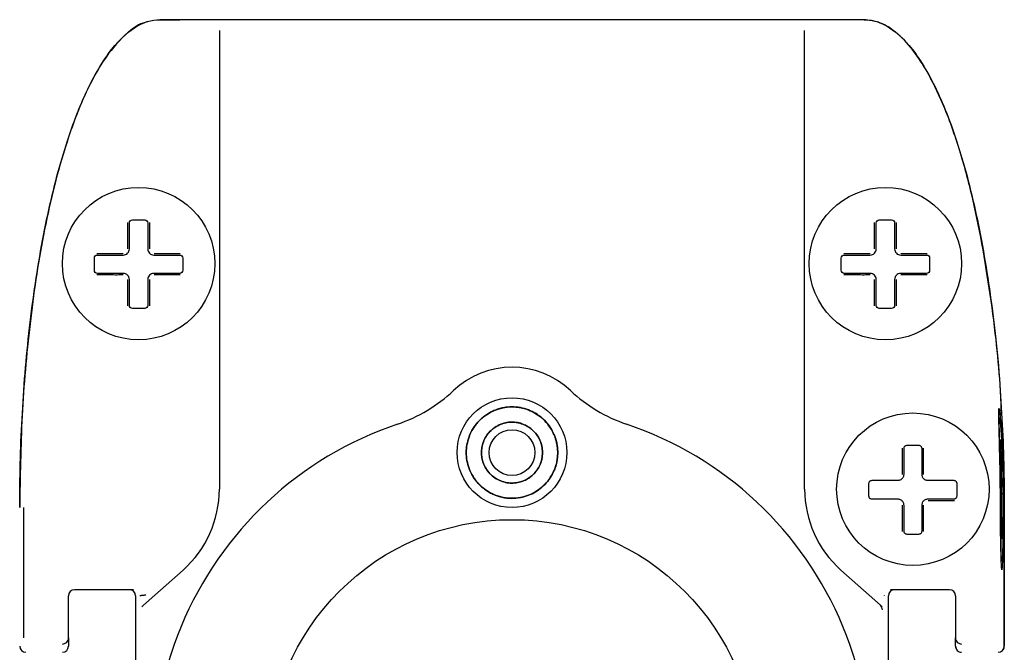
# Model space of a CAD drawing. Header units: inches. Extents: x 0 to 559, y 0 to 432.
# Tile 3 of 19: x 57 to 89, y 202 to 223. Entities that reach past the tile are written whole.
import ezdxf

# ---------------------------------------------------------------- set-up
doc = ezdxf.new("R2010")
doc.units = ezdxf.units.IN
doc.header["$LTSCALE"] = 10
doc.header["$MEASUREMENT"] = 0

msp = doc.modelspace()

# ---------------------------------------------------------------- linework, layer by layer
for p, q in [((84.634, 222.902), (61.534, 222.902)), ((61.534, 222.902), (62.184, 222.902)), ((63.484, 214.902), (63.484, 207.502)), ((82.684, 207.502), (82.684, 214.902)), ((89.234, 206.902), (89.145, 209.791)), ((89.108, 208.611), (89.102, 208.977)), ((89.109, 208.467), (89.116, 208.012)), ((85.734, 207.782), (84.884, 207.782)), ((87.584, 207.782), (86.734, 207.782)), ((89.117, 207.926), (89.131, 206.902)), ((84.884, 207.182), (85.734, 207.182)), ((89.14, 206.902), (89.136, 207.143)), ((89.18, 207.352), (89.146, 207.352)), ((57.07, 202.624), (57.07, 206.902)), ((89.131, 206.902), (89.131, 206.537)), ((89.137, 206.902), (89.137, 206.537)), ((89.14, 206.027), (89.14, 206.902)), ((89.146, 206.902), (89.146, 206.027)), ((89.234, 206.902), (89.234, 202.352)), ((89.234, 202.352), (89.234, 206.902)), ((89.132, 205.152), (89.154, 205.152)), ((62.295, 204.85), (60.998, 203.696)), ((85.17, 203.696), (83.873, 204.85)), ((60.67, 204.202), (58.734, 204.202)), ((87.434, 204.202), (85.498, 204.202)), ((58.534, 202.624), (58.534, 204.002)), ((60.734, 204.002), (60.734, 193.902)), ((85.434, 193.902), (85.434, 204.002)), ((85.434, 193.902), (85.434, 204.002)), ((87.634, 204.002), (87.634, 202.624)), ((60.944, 203.648), (60.998, 203.696)), ((85.17, 203.696), (85.224, 203.648)), ((58.534, 202.624), (58.534, 202.352)), ((87.634, 202.352), (87.634, 202.624)), ((58.534, 202.352), (58.534, 202.352)), ((58.334, 202.152), (58.334, 202.152))]:
    msp.add_line(p, q)
at = {"flags": 128}
for points in [[(89.199, 206.902), (89.194, 206.238), (89.187, 205.666), (89.177, 205.225), (89.166, 204.947), (89.154, 204.852), (89.141, 204.947), (89.13, 205.225), (89.12, 205.666), (89.113, 206.238), (89.108, 206.902)], [(89.193, 206.902), (89.188, 206.274), (89.181, 205.749), (89.171, 205.373), (89.159, 205.177), (89.148, 205.177), (89.136, 205.373), (89.126, 205.749), (89.119, 206.274), (89.114, 206.902)], [(89.137, 206.537), (89.136, 206.479), (89.136, 206.431), (89.135, 206.398), (89.134, 206.387), (89.133, 206.398), (89.132, 206.431), (89.132, 206.479), (89.131, 206.537)], [(89.146, 206.027), (89.145, 205.969), (89.145, 205.921), (89.144, 205.888), (89.143, 205.877), (89.142, 205.888), (89.141, 205.921), (89.141, 205.969), (89.14, 206.027)]]:
    msp.add_lwpolyline(points, dxfattribs=at)
for centre, radius in [((60.834, 214.902), 2.5), ((85.334, 214.902), 2.5), ((73.084, 208.702), 1.8), ((73.084, 208.702), 1.5), ((86.234, 207.502), 2.5), ((73.084, 208.702), 1), ((73.084, 208.702), 0.75), ((73.084, 198.502), 8)]:
    msp.add_circle(centre, radius)
for centre, radius, start, end in [((73.084, 208.702), 2.8, 46.6367, 133.3633), ((67.728, 214.372), 5, 288.6472, 313.3633), ((78.44, 214.372), 5, 226.6367, 251.3528), ((73.084, 198.502), 11.75, 108.6472, 206.3528), ((73.084, 198.502), 11.75, 333.6472, 71.3528), ((59.934, 207.502), 3.55, 311.683, 0), ((86.234, 207.502), 3.55, 180, 228.317), ((58.734, 204.002), 0.2, 90, 180), ((58.734, 204.002), 0.2, 90, 180), ((60.534, 204.002), 0.2, 0.0048, 90.0039), ((85.634, 204.002), 0.2, 90, 180), ((87.434, 204.002), 0.2, 0, 90), ((85.037, 203.547), 0.2, 359.9819, 48.3156), ((58.334, 202.352), 0.2, 270, 360), ((87.834, 202.352), 0.2, 180, 270), ((89.034, 202.352), 0.2, 327.5054, 0)]:
    msp.add_arc(centre, radius, start, end)
for centre, major_axis, ratio, start_param, end_param in [((85.634, 204.002), (-0.2, 0), 0.999848, 4.712389, 6.283185), ((57.134, 202.352), (0.089, 0.179), 0.999239, 2.034627, 3.604814), ((58.334, 202.352), (0, 0.2), 0.999391, 3.141593, 4.712389), ((87.834, 202.352), (0, 0.2), 0.999391, 1.570796, 3.141593), ((89.034, 202.352), (-0.089, 0.179), 0.999239, 2.678371, 4.248559), ((89.034, 202.352), (0.089, -0.179), 0.999239, 5.819964, 7.390151)]:
    msp.add_ellipse(centre, major_axis=major_axis, ratio=ratio, start_param=start_param, end_param=end_param)
for points, knots in [([(56.934, 206.902), (56.934, 207.844), (56.958, 208.822), (57.063, 210.804), (57.145, 211.806), (57.369, 213.776), (57.512, 214.742), (57.856, 216.572), (58.057, 217.434), (58.506, 218.996), (58.754, 219.696), (59.28, 220.892), (59.558, 221.388), (60.124, 222.168), (60.412, 222.451), (60.982, 222.818), (61.263, 222.902), (61.534, 222.902)], [0, 0, 0, 0, 0.125, 0.125, 0.25, 0.25, 0.375, 0.375, 0.5, 0.5, 0.625, 0.625, 0.75, 0.75, 0.875, 0.875, 1, 1, 1, 1]), ([(84.634, 222.902), (84.905, 222.902), (85.186, 222.818), (85.756, 222.451), (86.044, 222.168), (86.61, 221.388), (86.888, 220.892), (87.414, 219.696), (87.662, 218.996), (88.111, 217.434), (88.312, 216.572), (88.656, 214.742), (88.799, 213.776), (89.023, 211.806), (89.104, 210.804), (89.21, 208.822), (89.234, 207.844), (89.234, 206.902)], [0, 0, 0, 0, 0.125, 0.125, 0.25, 0.25, 0.375, 0.375, 0.5, 0.5, 0.625, 0.625, 0.75, 0.75, 0.875, 0.875, 1, 1, 1, 1]), ([(89.141, 209.927), (89.137, 210.047), (89.102, 211.302), (88.831, 213.676), (88.361, 216.476), (87.773, 218.679), (87.246, 220.149), (86.69, 221.262), (86.164, 222.026), (85.672, 222.524), (85.142, 222.845), (84.796, 222.883), (84.634, 222.902)], [0, 0, 0, 0, 0.0251439, 0.2613683, 0.4967287, 0.6158215, 0.7357538, 0.8213686, 0.8740383, 0.9282741, 0.9663966, 1, 1, 1, 1]), ([(61.136, 222.828), (61.107, 222.824), (60.87, 222.785), (60.357, 222.408), (59.624, 221.565), (58.95, 220.249), (58.263, 218.292), (57.668, 215.845), (57.242, 212.905), (56.979, 209.92), (56.949, 207.908), (56.934, 206.902)], [0, 0, 0, 0, 0.005218, 0.042161, 0.10679, 0.202962, 0.299585, 0.472429, 0.645481, 0.82273, 1, 1, 1, 1]), ([(63.484, 222.549), (63.484, 222.546), (63.484, 222.481), (63.484, 222.291), (63.484, 222.167), (63.484, 221.766), (63.484, 221.457), (63.484, 220.819), (63.484, 220.487), (63.484, 219.813), (63.484, 219.47), (63.484, 218.434), (63.484, 217.732), (63.484, 216.32), (63.484, 215.611), (63.484, 214.902)], [0, 0, 0, 0, 0.0625, 0.0625, 0.125, 0.125, 0.25, 0.25, 0.375, 0.375, 0.5, 0.5, 0.75, 0.75, 1, 1, 1, 1]), ([(82.684, 214.902), (82.684, 215.611), (82.684, 216.32), (82.684, 217.731), (82.684, 218.434), (82.684, 219.47), (82.684, 219.813), (82.684, 220.487), (82.684, 220.819), (82.684, 221.457), (82.684, 221.766), (82.684, 222.167), (82.684, 222.29), (82.684, 222.481), (82.684, 222.546), (82.684, 222.549)], [0, 0, 0, 0, 0.25, 0.25, 0.5, 0.5, 0.625, 0.625, 0.75, 0.75, 0.875, 0.875, 0.9375, 0.9375, 1, 1, 1, 1]), ([(60.48, 215.388), (60.479, 215.453), (60.479, 215.599), (60.48, 215.809), (60.479, 216.032), (60.48, 216.172), (60.48, 216.248)], [0, 0, 0, 0, 0.221599, 0.499999, 0.7288, 1, 1, 1, 1]), ([(60.534, 216.232), (60.534, 216.257), (60.544, 216.283), (60.581, 216.321), (60.607, 216.332), (60.634, 216.332)], [0, 0, 0, 0, 0.5, 0.5, 1, 1, 1, 1]), ([(61.034, 216.332), (61.06, 216.332), (61.087, 216.321), (61.124, 216.283), (61.134, 216.257), (61.134, 216.232)], [0, 0, 0, 0, 0.5, 0.5, 1, 1, 1, 1]), ([(61.188, 216.248), (61.188, 216.196), (61.188, 216.098), (61.188, 215.956), (61.188, 215.786), (61.189, 215.599), (61.188, 215.453), (61.188, 215.388)], [0, 0, 0, 0, 0.18549, 0.352157, 0.500017, 0.778392, 1, 1, 1, 1]), ([(84.98, 215.388), (84.979, 215.453), (84.979, 215.599), (84.98, 215.809), (84.979, 216.032), (84.98, 216.172), (84.98, 216.248)], [0, 0, 0, 0, 0.221599, 0.499999, 0.7288, 1, 1, 1, 1]), ([(85.034, 216.232), (85.034, 216.257), (85.044, 216.283), (85.081, 216.321), (85.107, 216.332), (85.134, 216.332)], [0, 0, 0, 0, 0.5, 0.5, 1, 1, 1, 1]), ([(85.534, 216.332), (85.56, 216.332), (85.587, 216.321), (85.624, 216.283), (85.634, 216.257), (85.634, 216.232)], [0, 0, 0, 0, 0.5, 0.5, 1, 1, 1, 1]), ([(85.688, 216.248), (85.688, 216.196), (85.688, 216.098), (85.688, 215.956), (85.688, 215.786), (85.689, 215.599), (85.688, 215.453), (85.688, 215.388)], [0, 0, 0, 0, 0.18549, 0.352157, 0.500017, 0.778392, 1, 1, 1, 1]), ([(59.384, 215.082), (59.384, 215.109), (59.395, 215.136), (59.433, 215.172), (59.459, 215.182), (59.484, 215.182)], [0, 0, 0, 0, 0.5, 0.5, 1, 1, 1, 1]), ([(59.468, 215.236), (59.52, 215.236), (59.618, 215.236), (59.76, 215.236), (59.93, 215.236), (60.117, 215.237), (60.263, 215.236), (60.328, 215.236)], [0, 0, 0, 0, 0.1854904, 0.352159, 0.5000171, 0.7789162, 1, 1, 1, 1]), ([(60.334, 215.182), (60.386, 215.182), (60.438, 215.204), (60.512, 215.278), (60.534, 215.33), (60.534, 215.382)], [0, 0, 0, 0, 0.5, 0.5, 1, 1, 1, 1]), ([(61.134, 215.382), (61.134, 215.33), (61.155, 215.278), (61.23, 215.204), (61.282, 215.182), (61.334, 215.182)], [0, 0, 0, 0, 0.5, 0.5, 1, 1, 1, 1]), ([(61.34, 215.236), (61.404, 215.236), (61.55, 215.237), (61.761, 215.236), (61.984, 215.236), (62.124, 215.236), (62.2, 215.236)], [0, 0, 0, 0, 0.221076, 0.499999, 0.7288, 1, 1, 1, 1]), ([(62.184, 215.182), (62.209, 215.182), (62.235, 215.173), (62.272, 215.136), (62.284, 215.109), (62.284, 215.082)], [0, 0, 0, 0, 0.5, 0.5, 1, 1, 1, 1]), ([(83.884, 215.082), (83.884, 215.109), (83.895, 215.136), (83.933, 215.172), (83.959, 215.182), (83.984, 215.182)], [0, 0, 0, 0, 0.5, 0.5, 1, 1, 1, 1]), ([(83.968, 215.236), (84.02, 215.236), (84.118, 215.236), (84.26, 215.236), (84.43, 215.236), (84.617, 215.237), (84.763, 215.236), (84.828, 215.236)], [0, 0, 0, 0, 0.18549, 0.352159, 0.500017, 0.778916, 1, 1, 1, 1]), ([(84.834, 215.182), (84.886, 215.182), (84.938, 215.204), (85.012, 215.278), (85.034, 215.33), (85.034, 215.382)], [0, 0, 0, 0, 0.5, 0.5, 1, 1, 1, 1]), ([(85.634, 215.382), (85.634, 215.33), (85.655, 215.278), (85.73, 215.204), (85.782, 215.182), (85.834, 215.182)], [0, 0, 0, 0, 0.5, 0.5, 1, 1, 1, 1]), ([(85.84, 215.236), (85.904, 215.236), (86.05, 215.237), (86.261, 215.236), (86.484, 215.236), (86.624, 215.236), (86.7, 215.236)], [0, 0, 0, 0, 0.221076, 0.499999, 0.7288, 1, 1, 1, 1]), ([(86.684, 215.182), (86.709, 215.182), (86.735, 215.173), (86.772, 215.136), (86.784, 215.109), (86.784, 215.082)], [0, 0, 0, 0, 0.5, 0.5, 1, 1, 1, 1]), ([(59.484, 214.582), (59.459, 214.582), (59.433, 214.592), (59.396, 214.629), (59.384, 214.656), (59.384, 214.682)], [0, 0, 0, 0, 0.5, 0.5, 1, 1, 1, 1]), ([(60.328, 214.528), (60.263, 214.528), (60.117, 214.527), (59.906, 214.528), (59.684, 214.528), (59.544, 214.528), (59.468, 214.528)], [0, 0, 0, 0, 0.222726, 0.499999, 0.729329, 1, 1, 1, 1]), ([(60.534, 214.382), (60.534, 214.434), (60.512, 214.487), (60.438, 214.561), (60.386, 214.582), (60.334, 214.582)], [0, 0, 0, 0, 0.5, 0.5, 1, 1, 1, 1]), ([(61.334, 214.582), (61.282, 214.582), (61.229, 214.561), (61.155, 214.486), (61.134, 214.434), (61.134, 214.382)], [0, 0, 0, 0, 0.5, 0.5, 1, 1, 1, 1]), ([(62.2, 214.528), (62.148, 214.528), (62.05, 214.528), (61.908, 214.528), (61.738, 214.528), (61.551, 214.527), (61.405, 214.528), (61.34, 214.528)], [0, 0, 0, 0, 0.185021, 0.351687, 0.500017, 0.777265, 1, 1, 1, 1]), ([(62.284, 214.682), (62.284, 214.656), (62.272, 214.629), (62.235, 214.592), (62.209, 214.582), (62.184, 214.582)], [0, 0, 0, 0, 0.5, 0.5, 1, 1, 1, 1]), ([(83.984, 214.582), (83.959, 214.582), (83.933, 214.592), (83.896, 214.629), (83.884, 214.656), (83.884, 214.682)], [0, 0, 0, 0, 0.5, 0.5, 1, 1, 1, 1]), ([(84.828, 214.528), (84.763, 214.528), (84.617, 214.527), (84.406, 214.528), (84.184, 214.528), (84.044, 214.528), (83.968, 214.528)], [0, 0, 0, 0, 0.222726, 0.499999, 0.729329, 1, 1, 1, 1]), ([(85.034, 214.382), (85.034, 214.434), (85.012, 214.487), (84.938, 214.561), (84.886, 214.582), (84.834, 214.582)], [0, 0, 0, 0, 0.5, 0.5, 1, 1, 1, 1]), ([(85.834, 214.582), (85.782, 214.582), (85.729, 214.561), (85.655, 214.486), (85.634, 214.434), (85.634, 214.382)], [0, 0, 0, 0, 0.5, 0.5, 1, 1, 1, 1]), ([(86.7, 214.528), (86.648, 214.528), (86.55, 214.528), (86.408, 214.528), (86.238, 214.528), (86.051, 214.527), (85.905, 214.528), (85.84, 214.528)], [0, 0, 0, 0, 0.185021, 0.351687, 0.500017, 0.777265, 1, 1, 1, 1]), ([(86.784, 214.682), (86.784, 214.656), (86.772, 214.629), (86.735, 214.592), (86.709, 214.582), (86.684, 214.582)], [0, 0, 0, 0, 0.5, 0.5, 1, 1, 1, 1]), ([(60.48, 213.516), (60.48, 213.568), (60.48, 213.666), (60.48, 213.808), (60.48, 213.978), (60.479, 214.165), (60.479, 214.311), (60.48, 214.376)], [0, 0, 0, 0, 0.185033, 0.351701, 0.500017, 0.777784, 1, 1, 1, 1]), ([(61.188, 214.376), (61.188, 214.311), (61.189, 214.165), (61.188, 213.954), (61.188, 213.732), (61.188, 213.592), (61.188, 213.516)], [0, 0, 0, 0, 0.222208, 0.499999, 0.729314, 1, 1, 1, 1]), ([(84.98, 213.516), (84.98, 213.568), (84.98, 213.666), (84.98, 213.808), (84.98, 213.978), (84.979, 214.165), (84.979, 214.311), (84.98, 214.376)], [0, 0, 0, 0, 0.185033, 0.351701, 0.500017, 0.777784, 1, 1, 1, 1]), ([(85.688, 214.376), (85.688, 214.311), (85.689, 214.165), (85.688, 213.954), (85.688, 213.732), (85.688, 213.592), (85.688, 213.516)], [0, 0, 0, 0, 0.2222079, 0.4999991, 0.7293145, 1, 1, 1, 1]), ([(60.634, 213.432), (60.607, 213.432), (60.58, 213.444), (60.544, 213.481), (60.534, 213.507), (60.534, 213.532)], [0, 0, 0, 0, 0.5, 0.5, 1, 1, 1, 1]), ([(61.134, 213.532), (61.134, 213.507), (61.124, 213.481), (61.087, 213.444), (61.06, 213.432), (61.034, 213.432)], [0, 0, 0, 0, 0.5, 0.5, 1, 1, 1, 1]), ([(85.134, 213.432), (85.107, 213.432), (85.08, 213.444), (85.044, 213.481), (85.034, 213.507), (85.034, 213.532)], [0, 0, 0, 0, 0.5, 0.5, 1, 1, 1, 1]), ([(85.634, 213.532), (85.634, 213.507), (85.624, 213.481), (85.587, 213.444), (85.56, 213.432), (85.534, 213.432)], [0, 0, 0, 0, 0.5, 0.5, 1, 1, 1, 1]), ([(71.584, 208.702), (71.584, 208.617), (71.599, 208.439), (71.671, 208.172), (71.781, 207.945), (71.898, 207.779), (72.001, 207.66), (72.112, 207.555), (72.241, 207.457), (72.38, 207.374), (72.527, 207.306), (72.679, 207.254), (72.841, 207.218), (72.996, 207.202), (73.195, 207.201), (73.424, 207.232), (73.681, 207.318), (73.912, 207.442), (74.121, 207.607), (74.309, 207.82), (74.438, 208.041), (74.512, 208.234), (74.553, 208.388), (74.578, 208.54), (74.587, 208.702), (74.578, 208.864), (74.551, 209.03), (74.507, 209.183), (74.431, 209.375), (74.309, 209.584), (74.121, 209.797), (73.912, 209.961), (73.681, 210.086), (73.424, 210.171), (73.136, 210.211), (72.875, 210.194), (72.672, 210.147), (72.52, 210.094), (72.38, 210.029), (72.241, 209.946), (72.112, 209.848), (71.99, 209.733), (71.889, 209.612), (71.775, 209.444), (71.671, 209.232), (71.599, 208.964), (71.584, 208.787), (71.584, 208.702)], [0, 0, 0, 0, 0.027044, 0.056419, 0.087876, 0.106648, 0.12102, 0.138021, 0.155187, 0.17242, 0.189619, 0.206685, 0.223524, 0.242376, 0.25618, 0.286982, 0.315598, 0.34211, 0.369947, 0.400053, 0.432116, 0.451154, 0.465679, 0.4828, 0.500022, 0.517243, 0.534365, 0.553683, 0.567927, 0.59999, 0.630096, 0.657933, 0.684445, 0.713061, 0.743863, 0.776477, 0.795739, 0.810381, 0.827581, 0.844813, 0.861979, 0.87898, 0.898086, 0.912124, 0.943581, 0.972956, 1, 1, 1, 1]), ([(71.584, 208.702), (71.584, 208.787), (71.599, 208.964), (71.671, 209.232), (71.781, 209.458), (71.898, 209.624), (72.001, 209.743), (72.112, 209.848), (72.241, 209.946), (72.38, 210.029), (72.527, 210.097), (72.679, 210.149), (72.841, 210.185), (72.996, 210.202), (73.195, 210.203), (73.424, 210.171), (73.681, 210.086), (73.912, 209.961), (74.121, 209.797), (74.309, 209.584), (74.438, 209.362), (74.512, 209.169), (74.553, 209.015), (74.578, 208.864), (74.587, 208.702), (74.578, 208.54), (74.551, 208.373), (74.507, 208.22), (74.431, 208.028), (74.309, 207.82), (74.121, 207.607), (73.912, 207.442), (73.681, 207.318), (73.424, 207.232), (73.136, 207.193), (72.875, 207.209), (72.672, 207.256), (72.52, 207.309), (72.38, 207.374), (72.241, 207.457), (72.112, 207.555), (71.99, 207.67), (71.889, 207.791), (71.775, 207.959), (71.671, 208.172), (71.599, 208.439), (71.584, 208.617), (71.584, 208.702)], [0, 0, 0, 0, 0.027044, 0.056419, 0.087876, 0.106648, 0.12102, 0.138021, 0.155187, 0.17242, 0.189619, 0.206685, 0.223524, 0.242376, 0.25618, 0.286982, 0.315598, 0.34211, 0.369947, 0.400053, 0.432116, 0.451154, 0.465679, 0.4828, 0.500022, 0.517243, 0.534365, 0.553683, 0.567927, 0.59999, 0.630096, 0.657933, 0.684445, 0.713061, 0.743863, 0.776477, 0.795739, 0.810381, 0.827581, 0.844813, 0.861979, 0.87898, 0.898086, 0.912124, 0.943581, 0.972956, 1, 1, 1, 1]), ([(89.108, 206.902), (89.108, 207.097), (89.106, 207.294), (89.102, 207.69), (89.099, 207.891), (89.089, 208.47), (89.08, 208.838), (89.068, 209.303), (89.064, 209.447), (89.057, 209.694), (89.054, 209.8), (89.051, 209.974), (89.051, 210.04), (89.052, 210.129), (89.054, 210.152), (89.061, 210.152), (89.066, 210.129), (89.078, 210.041), (89.085, 209.974), (89.108, 209.716), (89.127, 209.461), (89.153, 208.996), (89.161, 208.825), (89.175, 208.468), (89.181, 208.281), (89.191, 207.89), (89.194, 207.693), (89.199, 207.297), (89.199, 207.097), (89.199, 206.902)], [0, 0, 0, 0, 0.0625, 0.0625, 0.125, 0.125, 0.25, 0.25, 0.3125, 0.3125, 0.375, 0.375, 0.4375, 0.4375, 0.5, 0.5, 0.5625, 0.5625, 0.625, 0.625, 0.75, 0.75, 0.8125, 0.8125, 0.875, 0.875, 0.9375, 0.9375, 1, 1, 1, 1]), ([(72.084, 208.702), (72.084, 208.758), (72.094, 208.876), (72.142, 209.055), (72.229, 209.233), (72.355, 209.398), (72.519, 209.536), (72.71, 209.637), (72.914, 209.695), (73.119, 209.708), (73.311, 209.682), (73.482, 209.624), (73.636, 209.541), (73.775, 209.432), (73.901, 209.29), (74.002, 209.115), (74.068, 208.916), (74.092, 208.702), (74.068, 208.488), (74.002, 208.288), (73.901, 208.114), (73.775, 207.972), (73.636, 207.862), (73.482, 207.779), (73.311, 207.722), (73.119, 207.696), (72.914, 207.709), (72.71, 207.766), (72.519, 207.867), (72.355, 208.006), (72.229, 208.17), (72.142, 208.348), (72.094, 208.527), (72.084, 208.645), (72.084, 208.702)], [0, 0, 0, 0, 0.027061, 0.0564534, 0.0879304, 0.1210508, 0.1551892, 0.1895919, 0.22347, 0.2561037, 0.2869251, 0.3155586, 0.3420868, 0.3699411, 0.4000652, 0.4321487, 0.4656858, 0.5, 0.5343142, 0.5678513, 0.5999348, 0.6300589, 0.6579132, 0.6844414, 0.7130749, 0.7438963, 0.77653, 0.8104081, 0.8448108, 0.8789492, 0.9120696, 0.9435466, 0.972939, 1, 1, 1, 1]), ([(72.084, 208.702), (72.084, 208.645), (72.094, 208.527), (72.142, 208.348), (72.229, 208.17), (72.355, 208.006), (72.519, 207.867), (72.71, 207.766), (72.914, 207.709), (73.119, 207.696), (73.311, 207.722), (73.482, 207.779), (73.636, 207.862), (73.775, 207.972), (73.901, 208.114), (74.002, 208.288), (74.068, 208.488), (74.092, 208.702), (74.068, 208.916), (74.002, 209.115), (73.901, 209.29), (73.775, 209.432), (73.636, 209.541), (73.482, 209.624), (73.311, 209.682), (73.119, 209.708), (72.914, 209.695), (72.71, 209.637), (72.519, 209.536), (72.355, 209.398), (72.229, 209.233), (72.142, 209.055), (72.094, 208.876), (72.084, 208.758), (72.084, 208.702)], [0, 0, 0, 0, 0.027061, 0.056453, 0.08793, 0.121051, 0.155189, 0.189592, 0.22347, 0.256104, 0.286925, 0.315559, 0.342087, 0.369941, 0.400065, 0.432149, 0.465686, 0.5, 0.534314, 0.567851, 0.599935, 0.630059, 0.657913, 0.684441, 0.713075, 0.743896, 0.77653, 0.810408, 0.844811, 0.878949, 0.91207, 0.943547, 0.972939, 1, 1, 1, 1]), ([(89.114, 206.902), (89.113, 207.076), (89.112, 207.253), (89.108, 207.61), (89.106, 207.792), (89.1, 208.141), (89.097, 208.312), (89.091, 208.64), (89.087, 208.793), (89.081, 209.076), (89.077, 209.206), (89.072, 209.432), (89.07, 209.53), (89.068, 209.689), (89.068, 209.749), (89.07, 209.83), (89.072, 209.852), (89.078, 209.852), (89.082, 209.831), (89.092, 209.75), (89.099, 209.689), (89.112, 209.531), (89.119, 209.435), (89.134, 209.206), (89.142, 209.079), (89.156, 208.796), (89.163, 208.64), (89.174, 208.315), (89.179, 208.144), (89.187, 207.792), (89.19, 207.614), (89.194, 207.257), (89.194, 207.076), (89.193, 206.902)], [0, 0, 0, 0, 0.0625, 0.0625, 0.125, 0.125, 0.1875, 0.1875, 0.25, 0.25, 0.3125, 0.3125, 0.375, 0.375, 0.4375, 0.4375, 0.5, 0.5, 0.5625, 0.5625, 0.625, 0.625, 0.6875, 0.6875, 0.75, 0.75, 0.8125, 0.8125, 0.875, 0.875, 0.9375, 0.9375, 1, 1, 1, 1]), ([(89.102, 208.977), (89.101, 208.993), (89.1, 209.01), (89.1, 209.026), (89.099, 209.042), (89.099, 209.057), (89.099, 209.07), (89.098, 209.083), (89.098, 209.095), (89.098, 209.104), (89.098, 209.113), (89.098, 209.119), (89.098, 209.123), (89.098, 209.125), (89.098, 209.127), (89.098, 209.127), (89.099, 209.127), (89.099, 209.124), (89.1, 209.118), (89.1, 209.113), (89.101, 209.104), (89.101, 209.094), (89.102, 209.083), (89.103, 209.07), (89.103, 209.056), (89.104, 209.042), (89.105, 209.026), (89.105, 209.01), (89.106, 208.999), (89.106, 208.988), (89.107, 208.977)], [0, 0, 0, 0, 0.0000504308, 0.0000504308, 0.0000504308, 0.0001008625, 0.0001008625, 0.0001008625, 0.0001512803, 0.0001512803, 0.0001512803, 0.0002016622, 0.0002016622, 0.0002016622, 0.0002344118, 0.0002344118, 0.0002344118, 0.000284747, 0.000284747, 0.000284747, 0.000335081, 0.000335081, 0.000335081, 0.000385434, 0.000385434, 0.000385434, 0.0004358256, 0.0004358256, 0.0004358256, 0.0004688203, 0.0004688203, 0.0004688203, 0.0004688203]), ([(86.034, 208.932), (86.025, 208.932), (86.008, 208.93), (85.983, 208.919), (85.959, 208.901), (85.939, 208.872), (85.936, 208.847), (85.934, 208.832)], [0, 0, 0, 0, 0.156941, 0.319971, 0.491709, 0.71048, 1, 1, 1, 1]), ([(85.934, 208.832), (85.934, 208.777), (85.934, 208.666), (85.934, 208.497), (85.934, 208.327), (85.934, 208.156), (85.934, 208.04), (85.934, 207.982)], [0, 0, 0, 0, 0.200354, 0.400177, 0.599823, 0.799646, 1, 1, 1, 1]), ([(86.534, 208.832), (86.533, 208.842), (86.532, 208.86), (86.52, 208.884), (86.503, 208.907), (86.474, 208.928), (86.447, 208.931), (86.434, 208.932)], [0, 0, 0, 0, 0.200133, 0.370401, 0.511222, 0.762275, 1, 1, 1, 1]), ([(86.534, 207.982), (86.534, 208.04), (86.534, 208.156), (86.534, 208.327), (86.534, 208.497), (86.534, 208.666), (86.534, 208.777), (86.534, 208.832)], [0, 0, 0, 0, 0.200354, 0.4001771, 0.5998229, 0.799646, 1, 1, 1, 1]), ([(89.109, 208.467), (89.109, 208.483), (89.109, 208.5), (89.108, 208.516), (89.108, 208.532), (89.107, 208.547), (89.107, 208.56), (89.107, 208.573), (89.107, 208.585), (89.107, 208.594), (89.107, 208.603), (89.107, 208.609), (89.107, 208.613), (89.107, 208.615), (89.107, 208.617), (89.108, 208.617), (89.108, 208.617), (89.108, 208.614), (89.109, 208.608), (89.109, 208.603), (89.11, 208.594), (89.11, 208.584), (89.111, 208.573), (89.111, 208.56), (89.112, 208.546), (89.113, 208.532), (89.113, 208.516), (89.114, 208.5), (89.114, 208.489), (89.114, 208.478), (89.115, 208.467)], [-0.0002343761, -0.0002343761, -0.0002343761, -0.0002343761, -0.0001839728, -0.0001839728, -0.0001839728, -0.000133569, -0.000133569, -0.000133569, -0.0000831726, -0.0000831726, -0.0000831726, -0.0000327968, -0.0000327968, -0.0000327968, 0, 0, 0, 0.0000503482, 0.0000503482, 0.0000503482, 0.0001006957, 0.0001006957, 0.0001006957, 0.0001510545, 0.0001510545, 0.0001510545, 0.000201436, 0.000201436, 0.000201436, 0.0002343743, 0.0002343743, 0.0002343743, 0.0002343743]), ([(89.114, 207.902), (89.113, 207.918), (89.113, 207.935), (89.113, 207.951), (89.113, 207.967), (89.112, 207.982), (89.112, 207.995), (89.112, 208.008), (89.112, 208.02), (89.112, 208.029), (89.112, 208.038), (89.113, 208.044), (89.113, 208.048), (89.113, 208.05), (89.113, 208.052), (89.113, 208.052), (89.114, 208.052), (89.114, 208.049), (89.114, 208.043), (89.115, 208.038), (89.115, 208.029), (89.116, 208.019), (89.116, 208.008), (89.116, 207.995), (89.117, 207.981), (89.117, 207.967), (89.118, 207.951), (89.118, 207.935), (89.118, 207.924), (89.119, 207.913), (89.119, 207.902)], [-0.000234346, -0.000234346, -0.000234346, -0.000234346, -0.0001839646, -0.0001839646, -0.0001839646, -0.0001335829, -0.0001335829, -0.0001335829, -0.0000832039, -0.0000832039, -0.0000832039, -0.0000328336, -0.0000328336, -0.0000328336, 0, 0, 0, 0.000050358, 0.000050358, 0.000050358, 0.0001007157, 0.0001007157, 0.0001007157, 0.0001510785, 0.0001510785, 0.0001510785, 0.0002014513, 0.0002014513, 0.0002014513, 0.0002343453, 0.0002343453, 0.0002343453, 0.0002343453]), ([(84.884, 207.782), (84.874, 207.781), (84.856, 207.78), (84.832, 207.769), (84.809, 207.751), (84.789, 207.722), (84.785, 207.695), (84.784, 207.682)], [0, 0, 0, 0, 0.201263, 0.371632, 0.511496, 0.762985, 1, 1, 1, 1]), ([(85.934, 207.982), (85.933, 207.967), (85.931, 207.938), (85.916, 207.895), (85.892, 207.857), (85.86, 207.825), (85.822, 207.801), (85.779, 207.785), (85.749, 207.783), (85.734, 207.782)], [0, 0, 0, 0, 0.142421, 0.284832, 0.427327, 0.569998, 0.71294, 0.856243, 1, 1, 1, 1]), ([(86.734, 207.782), (86.719, 207.783), (86.689, 207.785), (86.646, 207.801), (86.608, 207.825), (86.576, 207.857), (86.552, 207.895), (86.537, 207.938), (86.535, 207.967), (86.534, 207.982)], [0, 0, 0, 0, 0.143757, 0.28706, 0.430002, 0.572673, 0.715168, 0.857579, 1, 1, 1, 1]), ([(87.684, 207.682), (87.683, 207.691), (87.682, 207.709), (87.671, 207.734), (87.653, 207.757), (87.623, 207.777), (87.598, 207.781), (87.584, 207.782)], [0, 0, 0, 0, 0.156358, 0.319284, 0.491429, 0.709188, 1, 1, 1, 1]), ([(89.114, 207.902), (89.116, 207.768), (89.12, 207.502), (89.121, 207.235), (89.122, 207.102)], [0, 0, 0, 0, 0.499744, 1, 1, 1, 1]), ([(89.127, 207.102), (89.127, 207.235), (89.125, 207.502), (89.121, 207.768), (89.119, 207.902)], [0, 0, 0, 0, 0.500254, 1, 1, 1, 1]), ([(89.138, 207.802), (89.139, 207.785), (89.139, 207.768), (89.139, 207.752), (89.14, 207.736), (89.14, 207.721), (89.14, 207.708), (89.141, 207.695), (89.141, 207.683), (89.141, 207.674), (89.142, 207.666), (89.142, 207.659), (89.143, 207.655), (89.143, 207.653), (89.143, 207.652), (89.143, 207.652)], [0, 0, 0, 0, 0.0000503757, 0.0000503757, 0.0000503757, 0.0001007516, 0.0001007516, 0.0001007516, 0.0001511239, 0.0001511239, 0.0001511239, 0.0002014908, 0.0002014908, 0.0002014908, 0.0002343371, 0.0002343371, 0.0002343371, 0.0002343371]), ([(89.177, 207.652), (89.177, 207.652), (89.177, 207.649), (89.178, 207.643), (89.178, 207.638), (89.179, 207.629), (89.179, 207.619), (89.179, 207.608), (89.18, 207.595), (89.18, 207.581), (89.18, 207.567), (89.181, 207.551), (89.181, 207.535), (89.181, 207.524), (89.181, 207.513), (89.181, 207.502), (89.181, 207.485), (89.182, 207.468), (89.182, 207.452), (89.182, 207.436), (89.182, 207.421), (89.182, 207.408), (89.182, 207.395), (89.181, 207.383), (89.181, 207.374), (89.181, 207.366), (89.181, 207.359), (89.181, 207.355), (89.18, 207.353), (89.18, 207.352), (89.18, 207.352)], [-0.0002343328, -0.0002343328, -0.0002343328, -0.0002343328, -0.0001839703, -0.0001839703, -0.0001839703, -0.000133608, -0.000133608, -0.000133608, -0.0000832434, -0.0000832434, -0.0000832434, -0.0000328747, -0.0000328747, -0.0000328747, 0, 0, 0, 0.0000503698, 0.0000503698, 0.0000503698, 0.0001007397, 0.0001007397, 0.0001007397, 0.0001511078, 0.0001511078, 0.0001511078, 0.0002014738, 0.0002014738, 0.0002014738, 0.0002343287, 0.0002343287, 0.0002343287, 0.0002343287]), ([(84.784, 207.282), (84.785, 207.274), (84.786, 207.256), (84.797, 207.231), (84.815, 207.208), (84.844, 207.187), (84.87, 207.184), (84.884, 207.182)], [0, 0, 0, 0, 0.157071, 0.319968, 0.491427, 0.710849, 1, 1, 1, 1]), ([(85.734, 207.182), (85.749, 207.181), (85.779, 207.179), (85.821, 207.164), (85.859, 207.14), (85.891, 207.108), (85.915, 207.07), (85.931, 207.027), (85.933, 206.997), (85.934, 206.982)], [0, 0, 0, 0, 0.142464, 0.284891, 0.427382, 0.570039, 0.712961, 0.856248, 1, 1, 1, 1]), ([(86.534, 206.982), (86.535, 206.997), (86.537, 207.027), (86.552, 207.07), (86.576, 207.108), (86.608, 207.14), (86.647, 207.164), (86.689, 207.179), (86.719, 207.181), (86.734, 207.182)], [0, 0, 0, 0, 0.143752, 0.287039, 0.429961, 0.572618, 0.715109, 0.857536, 1, 1, 1, 1]), ([(86.734, 207.182), (86.792, 207.182), (86.907, 207.182), (87.079, 207.182), (87.249, 207.182), (87.418, 207.182), (87.528, 207.182), (87.584, 207.182)], [0, 0, 0, 0, 0.200355, 0.400178, 0.599822, 0.799645, 1, 1, 1, 1]), ([(87.584, 207.182), (87.594, 207.183), (87.612, 207.185), (87.636, 207.196), (87.658, 207.213), (87.679, 207.242), (87.682, 207.269), (87.684, 207.282)], [0, 0, 0, 0, 0.199828, 0.370166, 0.511471, 0.762215, 1, 1, 1, 1]), ([(89.127, 207.102), (89.127, 207.085), (89.127, 207.068), (89.127, 207.052), (89.127, 207.036), (89.127, 207.021), (89.127, 207.008), (89.127, 206.995), (89.127, 206.983), (89.126, 206.974), (89.126, 206.966), (89.126, 206.959), (89.126, 206.955), (89.126, 206.953), (89.125, 206.952), (89.125, 206.952), (89.125, 206.952), (89.125, 206.955), (89.124, 206.96), (89.124, 206.966), (89.124, 206.974), (89.123, 206.984), (89.123, 206.995), (89.123, 207.008), (89.123, 207.022), (89.123, 207.036), (89.122, 207.052), (89.122, 207.069), (89.122, 207.079), (89.122, 207.091), (89.122, 207.102)], [-0.0002343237, -0.0002343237, -0.0002343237, -0.0002343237, -0.0001839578, -0.0001839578, -0.0001839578, -0.0001335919, -0.0001335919, -0.0001335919, -0.0000832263, -0.0000832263, -0.0000832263, -0.0000328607, -0.0000328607, -0.0000328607, 0, 0, 0, 0.0000503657, 0.0000503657, 0.0000503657, 0.0001007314, 0.0001007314, 0.0001007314, 0.000151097, 0.000151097, 0.000151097, 0.0002014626, 0.0002014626, 0.0002014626, 0.0002343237, 0.0002343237, 0.0002343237, 0.0002343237]), ([(89.146, 207.352), (89.146, 207.352), (89.146, 207.349), (89.146, 207.343), (89.145, 207.338), (89.145, 207.329), (89.145, 207.319), (89.145, 207.308), (89.145, 207.295), (89.145, 207.281), (89.145, 207.267), (89.145, 207.251), (89.145, 207.235), (89.145, 207.224), (89.145, 207.213), (89.145, 207.202)], [0, 0, 0, 0, 0.0000503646, 0.0000503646, 0.0000503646, 0.0001007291, 0.0001007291, 0.0001007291, 0.0001510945, 0.0001510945, 0.0001510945, 0.0002014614, 0.0002014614, 0.0002014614, 0.0002343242, 0.0002343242, 0.0002343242, 0.0002343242]), ([(85.934, 206.982), (85.934, 206.924), (85.934, 206.809), (85.934, 206.637), (85.934, 206.467), (85.934, 206.298), (85.934, 206.188), (85.934, 206.132)], [0, 0, 0, 0, 0.200356, 0.400178, 0.599822, 0.799644, 1, 1, 1, 1]), ([(86.534, 206.132), (86.534, 206.188), (86.534, 206.298), (86.534, 206.467), (86.534, 206.637), (86.534, 206.809), (86.534, 206.924), (86.534, 206.982)], [0, 0, 0, 0, 0.200356, 0.400178, 0.599822, 0.799644, 1, 1, 1, 1]), ([(85.934, 206.132), (85.935, 206.122), (85.936, 206.104), (85.947, 206.081), (85.965, 206.058), (85.994, 206.037), (86.021, 206.034), (86.034, 206.032)], [0, 0, 0, 0, 0.200887, 0.371336, 0.511772, 0.76292, 1, 1, 1, 1]), ([(86.434, 206.032), (86.443, 206.033), (86.46, 206.034), (86.485, 206.045), (86.509, 206.063), (86.529, 206.093), (86.532, 206.118), (86.534, 206.132)], [0, 0, 0, 0, 0.15646, 0.319255, 0.491156, 0.709581, 1, 1, 1, 1]), ([(61.07, 204.028), (61.057, 204.026), (61.028, 204.022), (60.984, 204.017), (60.94, 204.013), (60.903, 204.008), (60.876, 204.005), (60.872, 204.003), (60.87, 204.002)], [0, 0, 0, 0, 0.129682, 0.277987, 0.444069, 0.624371, 0.812455, 1, 1, 1, 1]), ([(58.334, 202.424), (58.381, 202.424), (58.436, 202.444), (58.514, 202.522), (58.534, 202.577), (58.534, 202.624)], [0, 0, 0, 0, 0.5, 0.5, 1, 1, 1, 1]), ([(87.634, 202.624), (87.634, 202.577), (87.653, 202.522), (87.732, 202.444), (87.787, 202.424), (87.834, 202.424)], [0, 0, 0, 0, 0.5, 0.5, 1, 1, 1, 1])]:
    msp.add_open_spline(points, degree=3, knots=knots)
for points in [[(60.534, 215.382), (60.534, 215.671), (60.534, 215.957), (60.534, 216.232)], [(60.634, 216.332), (60.7, 216.332), (60.767, 216.332), (60.834, 216.332)], [(60.834, 216.332), (60.901, 216.332), (60.967, 216.332), (61.034, 216.332)], [(61.134, 216.232), (61.134, 215.957), (61.134, 215.671), (61.134, 215.382)], [(85.034, 215.382), (85.034, 215.671), (85.034, 215.957), (85.034, 216.232)], [(85.134, 216.332), (85.2, 216.332), (85.267, 216.332), (85.334, 216.332)], [(85.334, 216.332), (85.401, 216.332), (85.467, 216.332), (85.534, 216.332)], [(85.634, 216.232), (85.634, 215.957), (85.634, 215.671), (85.634, 215.382)], [(59.484, 215.182), (59.759, 215.182), (60.045, 215.182), (60.334, 215.182)], [(61.334, 215.182), (61.622, 215.182), (61.909, 215.182), (62.184, 215.182)], [(83.984, 215.182), (84.259, 215.182), (84.545, 215.182), (84.834, 215.182)], [(85.834, 215.182), (86.122, 215.182), (86.409, 215.182), (86.684, 215.182)], [(59.384, 214.682), (59.384, 214.815), (59.384, 214.949), (59.384, 215.082)], [(62.284, 215.082), (62.284, 214.949), (62.284, 214.815), (62.284, 214.682)], [(83.884, 214.682), (83.884, 214.815), (83.884, 214.949), (83.884, 215.082)], [(86.784, 215.082), (86.784, 214.949), (86.784, 214.815), (86.784, 214.682)], [(60.334, 214.582), (60.045, 214.582), (59.759, 214.582), (59.484, 214.582)], [(62.184, 214.582), (61.909, 214.582), (61.622, 214.582), (61.334, 214.582)], [(84.834, 214.582), (84.545, 214.582), (84.259, 214.582), (83.984, 214.582)], [(86.684, 214.582), (86.409, 214.582), (86.122, 214.582), (85.834, 214.582)], [(60.534, 213.532), (60.534, 213.807), (60.534, 214.094), (60.534, 214.382)], [(61.134, 214.382), (61.134, 214.094), (61.134, 213.807), (61.134, 213.532)], [(85.034, 213.532), (85.034, 213.807), (85.034, 214.094), (85.034, 214.382)], [(85.634, 214.382), (85.634, 214.094), (85.634, 213.807), (85.634, 213.532)], [(61.034, 213.432), (60.901, 213.432), (60.767, 213.432), (60.634, 213.432)], [(85.534, 213.432), (85.401, 213.432), (85.267, 213.432), (85.134, 213.432)], [(85.88, 208.848), (85.88, 208.57), (85.88, 208.28), (85.88, 207.988)], [(86.234, 208.932), (86.201, 208.932), (86.134, 208.932), (86.067, 208.932), (86.034, 208.932)], [(86.434, 208.932), (86.401, 208.932), (86.334, 208.932), (86.267, 208.932), (86.234, 208.932)], [(86.588, 207.988), (86.588, 208.28), (86.588, 208.57), (86.588, 208.848)], [(89.107, 208.977), (89.121, 208.585), (89.132, 208.193), (89.138, 207.802)], [(89.115, 208.467), (89.129, 207.945), (89.137, 207.423), (89.137, 206.902)], [(84.784, 207.682), (84.784, 207.616), (84.784, 207.482), (84.784, 207.349), (84.784, 207.282)], [(87.684, 207.282), (87.684, 207.349), (87.684, 207.482), (87.684, 207.616), (87.684, 207.682)], [(86.74, 207.128), (87.032, 207.128), (87.322, 207.128), (87.6, 207.128)], [(89.145, 207.202), (89.145, 207.102), (89.146, 207.002), (89.146, 206.902)], [(85.88, 206.976), (85.88, 206.684), (85.88, 206.394), (85.88, 206.116)], [(86.588, 206.116), (86.588, 206.394), (86.588, 206.684), (86.588, 206.976)], [(86.034, 206.032), (86.101, 206.032), (86.234, 206.032), (86.367, 206.032), (86.434, 206.032)], [(85.298, 204.014), (85.298, 204.01), (85.298, 204.006), (85.298, 204.002)]]:
    msp.add_open_spline(points, degree=3)

doc.saveas('drawing.dxf')
